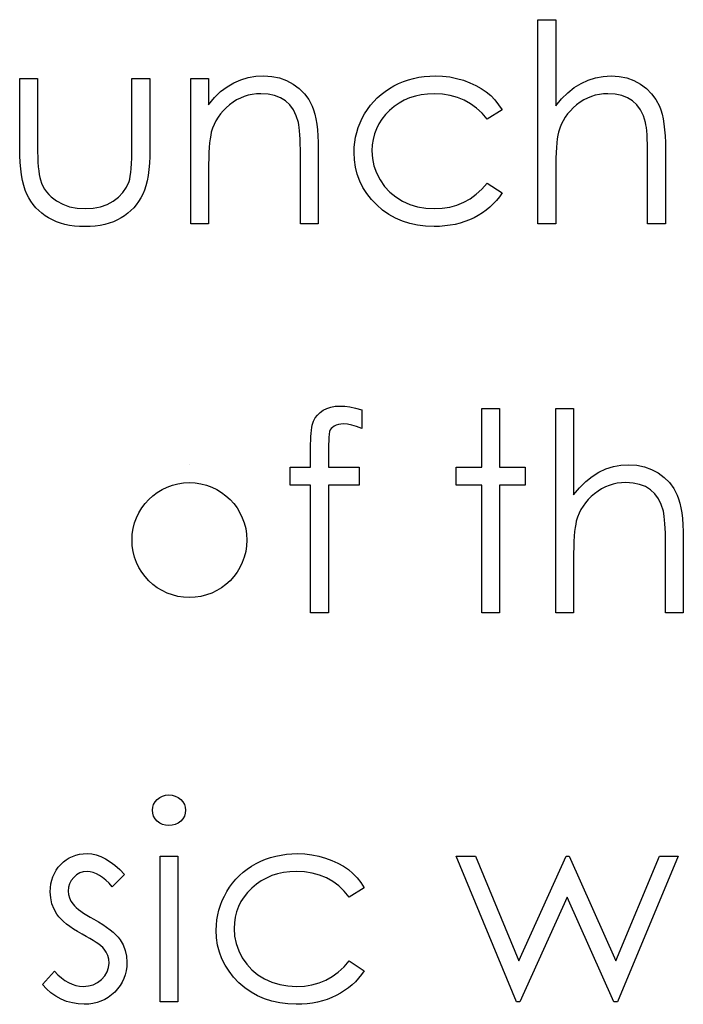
# Model space of a CAD drawing. Header units: inches. Extents: x 1687 to 2505, y -239 to -56.
# Tile 199 of 256: x 1857.388 to 1857.847, y -88.7 to -88.019. Entities that reach past the tile are written whole.
import ezdxf

# ---------------------------------------------------------------- set-up
doc = ezdxf.new("R2010")
doc.units = ezdxf.units.IN
doc.header["$LTSCALE"] = 0.5
doc.header["$MEASUREMENT"] = 0

msp = doc.modelspace()

# ---------------------------------------------------------------- linework, layer by layer
at = {"color": 7, "linetype": 'Continuous'}
for p, q in [((1857.74652, -88.0189), (1857.75889, -88.0189)), ((1857.74652, -88.16023), (1857.74652, -88.0189)), ((1857.75889, -88.0189), (1857.75889, -88.07855)), ((1857.54099, -88.06045), (1857.54609, -88.05896)), ((1857.54609, -88.05896), (1857.55142, -88.05807)), ((1857.55142, -88.05807), (1857.55694, -88.05777)), ((1857.55694, -88.05777), (1857.56252, -88.05813)), ((1857.56252, -88.05813), (1857.56776, -88.05918)), ((1857.56776, -88.05918), (1857.57267, -88.06097)), ((1857.66054, -88.05951), (1857.66418, -88.05873)), ((1857.66418, -88.05873), (1857.66791, -88.05821)), ((1857.66791, -88.05821), (1857.67174, -88.05788)), ((1857.67174, -88.05788), (1857.67569, -88.05777)), ((1857.67569, -88.05777), (1857.68063, -88.05796)), ((1857.68063, -88.05796), (1857.68552, -88.05854)), ((1857.68552, -88.05854), (1857.69029, -88.05948)), ((1857.78133, -88.06069), (1857.78643, -88.05907)), ((1857.78643, -88.05907), (1857.79171, -88.0581)), ((1857.79171, -88.0581), (1857.7972, -88.05777)), ((1857.7972, -88.05777), (1857.80278, -88.05813)), ((1857.80278, -88.05813), (1857.80802, -88.05918)), ((1857.80802, -88.05918), (1857.81293, -88.06097)), ((1857.3879, -88.05954), (1857.40027, -88.05954)), ((1857.3879, -88.10765), (1857.3879, -88.05954)), ((1857.40027, -88.05954), (1857.40027, -88.10624)), ((1857.46563, -88.10624), (1857.46563, -88.05954)), ((1857.46563, -88.05954), (1857.478, -88.05954)), ((1857.478, -88.05954), (1857.478, -88.10856)), ((1857.50626, -88.05954), (1857.51863, -88.05954)), ((1857.50626, -88.16023), (1857.50626, -88.05954)), ((1857.51863, -88.05954), (1857.51863, -88.0777)), ((1857.52694, -88.06867), (1857.53141, -88.06525)), ((1857.53141, -88.06525), (1857.5361, -88.06252)), ((1857.5361, -88.06252), (1857.54099, -88.06045)), ((1857.57267, -88.06097), (1857.57726, -88.06345)), ((1857.57726, -88.06345), (1857.5814, -88.06655)), ((1857.64378, -88.06652), (1857.6469, -88.0647)), ((1857.6469, -88.0647), (1857.65016, -88.06307)), ((1857.65016, -88.06307), (1857.65352, -88.06166)), ((1857.65352, -88.06166), (1857.65698, -88.06047)), ((1857.65698, -88.06047), (1857.66054, -88.05951)), ((1857.69029, -88.05948), (1857.69498, -88.06083)), ((1857.69498, -88.06083), (1857.69946, -88.06249)), ((1857.69946, -88.06249), (1857.7036, -88.06437)), ((1857.7036, -88.06437), (1857.70735, -88.06649)), ((1857.76728, -88.06944), (1857.77175, -88.06586)), ((1857.77175, -88.06586), (1857.77644, -88.06296)), ((1857.77644, -88.06296), (1857.78133, -88.06069)), ((1857.81293, -88.06097), (1857.81752, -88.06345)), ((1857.81752, -88.06345), (1857.82166, -88.06655)), ((1857.51863, -88.0777), (1857.52269, -88.07284)), ((1857.52269, -88.07284), (1857.52694, -88.06867)), ((1857.54333, -88.07204), (1857.54066, -88.07314)), ((1857.54607, -88.07121), (1857.54333, -88.07204)), ((1857.54891, -88.0706), (1857.54607, -88.07121)), ((1857.55181, -88.07025), (1857.54891, -88.0706)), ((1857.55479, -88.07013), (1857.55181, -88.07025)), ((1857.55981, -88.07044), (1857.55479, -88.07013)), ((1857.56434, -88.07138), (1857.55981, -88.07044)), ((1857.56837, -88.07292), (1857.56434, -88.07138)), ((1857.5719, -88.0751), (1857.56837, -88.07292)), ((1857.5814, -88.06655), (1857.58499, -88.07013)), ((1857.58499, -88.07013), (1857.58797, -88.07422)), ((1857.63296, -88.07546), (1857.63542, -88.07298)), ((1857.63542, -88.07298), (1857.63801, -88.07066)), ((1857.63801, -88.07066), (1857.6408, -88.06851)), ((1857.6408, -88.06851), (1857.64378, -88.06652)), ((1857.6578, -88.07301), (1857.65405, -88.07463)), ((1857.66175, -88.07176), (1857.6578, -88.07301)), ((1857.66589, -88.07085), (1857.66175, -88.07176)), ((1857.67025, -88.07033), (1857.66589, -88.07085)), ((1857.67478, -88.07013), (1857.67025, -88.07033)), ((1857.68044, -88.07041), (1857.67478, -88.07013)), ((1857.68577, -88.07124), (1857.68044, -88.07041)), ((1857.69082, -88.07262), (1857.68577, -88.07124)), ((1857.69556, -88.07455), (1857.69082, -88.07262)), ((1857.70735, -88.06649), (1857.71077, -88.06884)), ((1857.71077, -88.06884), (1857.71389, -88.07146)), ((1857.71389, -88.07146), (1857.71676, -88.07441)), ((1857.76297, -88.07367), (1857.76728, -88.06944)), ((1857.78356, -88.07204), (1857.78089, -88.07314)), ((1857.7863, -88.07121), (1857.78356, -88.07204)), ((1857.78914, -88.0706), (1857.7863, -88.07121)), ((1857.79204, -88.07025), (1857.78914, -88.0706)), ((1857.79502, -88.07013), (1857.79204, -88.07025)), ((1857.80004, -88.07044), (1857.79502, -88.07013)), ((1857.80457, -88.07138), (1857.80004, -88.07044)), ((1857.80857, -88.07292), (1857.80457, -88.07138)), ((1857.81208, -88.0751), (1857.80857, -88.07292)), ((1857.82166, -88.06655), (1857.82524, -88.07011)), ((1857.82524, -88.07011), (1857.82823, -88.07419)), ((1857.53083, -88.0798), (1857.52876, -88.08187)), ((1857.53312, -88.07781), (1857.53083, -88.0798)), ((1857.53555, -88.07601), (1857.53312, -88.07781)), ((1857.53806, -88.07444), (1857.53555, -88.07601)), ((1857.54066, -88.07314), (1857.53806, -88.07444)), ((1857.57491, -88.07789), (1857.5719, -88.0751)), ((1857.5774, -88.08129), (1857.57491, -88.07789)), ((1857.58797, -88.07422), (1857.59037, -88.0788)), ((1857.59037, -88.0788), (1857.59136, -88.08137)), ((1857.6286, -88.08096), (1857.6307, -88.07814)), ((1857.6307, -88.07814), (1857.63296, -88.07546)), ((1857.64712, -88.07894), (1857.64395, -88.08165)), ((1857.65049, -88.07662), (1857.64712, -88.07894)), ((1857.65405, -88.07463), (1857.65049, -88.07662)), ((1857.69998, -88.07704), (1857.69556, -88.07455)), ((1857.70409, -88.08007), (1857.69998, -88.07704)), ((1857.71676, -88.07441), (1857.71941, -88.07773)), ((1857.71941, -88.07773), (1857.72179, -88.08137)), ((1857.75889, -88.07855), (1857.76297, -88.07367)), ((1857.77109, -88.0798), (1857.76902, -88.08187)), ((1857.77338, -88.07781), (1857.77109, -88.0798)), ((1857.77581, -88.07601), (1857.77338, -88.07781)), ((1857.77832, -88.07444), (1857.77581, -88.07601)), ((1857.78089, -88.07314), (1857.77832, -88.07444)), ((1857.81509, -88.07789), (1857.81208, -88.0751)), ((1857.81757, -88.08129), (1857.81509, -88.07789)), ((1857.82823, -88.07419), (1857.83063, -88.07875)), ((1857.83063, -88.07875), (1857.83162, -88.08131)), ((1857.5252, -88.08639), (1857.52373, -88.08882)), ((1857.52688, -88.08407), (1857.5252, -88.08639)), ((1857.52876, -88.08187), (1857.52688, -88.08407)), ((1857.57935, -88.08532), (1857.5774, -88.08129)), ((1857.58076, -88.08995), (1857.57935, -88.08532)), ((1857.59136, -88.08137), (1857.59222, -88.0843)), ((1857.59222, -88.0843), (1857.59294, -88.08752)), ((1857.62496, -88.08708), (1857.62667, -88.08396)), ((1857.62667, -88.08396), (1857.6286, -88.08096)), ((1857.64108, -88.0846), (1857.63859, -88.08772)), ((1857.64395, -88.08165), (1857.64108, -88.0846)), ((1857.70793, -88.08366), (1857.70409, -88.08007)), ((1857.71144, -88.0878), (1857.70793, -88.08366)), ((1857.72179, -88.08137), (1857.71144, -88.0878)), ((1857.76546, -88.08639), (1857.76399, -88.08882)), ((1857.76714, -88.08407), (1857.76546, -88.08639)), ((1857.76902, -88.08187), (1857.76714, -88.08407)), ((1857.81956, -88.08532), (1857.81757, -88.08129)), ((1857.82105, -88.08995), (1857.81956, -88.08532)), ((1857.83162, -88.08131), (1857.83248, -88.08424)), ((1857.83248, -88.08424), (1857.83319, -88.08747)), ((1857.52246, -88.09136), (1857.52139, -88.09404)), ((1857.52373, -88.08882), (1857.52246, -88.09136)), ((1857.58109, -88.09155), (1857.58076, -88.08995)), ((1857.5814, -88.09354), (1857.58109, -88.09155)), ((1857.59294, -88.08752), (1857.59354, -88.09111)), ((1857.59354, -88.09111), (1857.59398, -88.09503)), ((1857.6222, -88.09351), (1857.62346, -88.09026)), ((1857.62346, -88.09026), (1857.62496, -88.08708)), ((1857.63647, -88.09098), (1857.63475, -88.0944)), ((1857.63859, -88.08772), (1857.63647, -88.09098)), ((1857.76272, -88.09136), (1857.76165, -88.09404)), ((1857.76399, -88.08882), (1857.76272, -88.09136)), ((1857.82138, -88.09155), (1857.82105, -88.08995)), ((1857.82168, -88.09354), (1857.82138, -88.09155)), ((1857.83319, -88.08747), (1857.8338, -88.09106)), ((1857.8338, -88.09106), (1857.83424, -88.09501)), ((1857.52009, -88.09884), (1857.5197, -88.10127)), ((1857.52053, -88.0968), (1857.52009, -88.09884)), ((1857.52139, -88.09404), (1857.52053, -88.0968)), ((1857.58165, -88.09586), (1857.5814, -88.09354)), ((1857.58187, -88.09854), (1857.58165, -88.09586)), ((1857.58203, -88.1016), (1857.58187, -88.09854)), ((1857.59398, -88.09503), (1857.59432, -88.09928)), ((1857.59432, -88.09928), (1857.59454, -88.10389)), ((1857.61979, -88.10365), (1857.62035, -88.10019)), ((1857.62035, -88.10019), (1857.62117, -88.09683)), ((1857.62117, -88.09683), (1857.6222, -88.09351)), ((1857.6334, -88.09796), (1857.63246, -88.10169)), ((1857.63475, -88.0944), (1857.6334, -88.09796)), ((1857.76035, -88.09881), (1857.75996, -88.10122)), ((1857.76079, -88.0968), (1857.76035, -88.09881)), ((1857.76165, -88.09404), (1857.76079, -88.0968)), ((1857.82193, -88.09586), (1857.82168, -88.09354)), ((1857.82213, -88.09854), (1857.82193, -88.09586)), ((1857.82229, -88.1016), (1857.82213, -88.09854)), ((1857.83424, -88.09501), (1857.83457, -88.09926)), ((1857.83457, -88.09926), (1857.8348, -88.10387)), ((1857.40027, -88.10624), (1857.40029, -88.11035)), ((1857.4656, -88.11071), (1857.46563, -88.10624)), ((1857.51937, -88.10406), (1857.5191, -88.10726)), ((1857.5197, -88.10127), (1857.51937, -88.10406)), ((1857.58214, -88.105), (1857.58203, -88.1016)), ((1857.5822, -88.10875), (1857.58214, -88.105)), ((1857.59454, -88.10389), (1857.59459, -88.10881)), ((1857.61943, -88.10715), (1857.61979, -88.10365)), ((1857.63188, -88.10558), (1857.63169, -88.10961)), ((1857.63246, -88.10169), (1857.63188, -88.10558)), ((1857.75963, -88.104), (1857.75936, -88.10721)), ((1857.75996, -88.10122), (1857.75963, -88.104)), ((1857.8224, -88.105), (1857.82229, -88.1016)), ((1857.82246, -88.10875), (1857.8224, -88.105)), ((1857.8348, -88.10387), (1857.83485, -88.10881)), ((1857.38798, -88.11281), (1857.3879, -88.10765)), ((1857.3882, -88.11764), (1857.38798, -88.11281)), ((1857.40029, -88.11035), (1857.40038, -88.11411)), ((1857.46549, -88.1148), (1857.4656, -88.11071)), ((1857.47791, -88.11355), (1857.47769, -88.11825)), ((1857.478, -88.10856), (1857.47791, -88.11355)), ((1857.5189, -88.11082), (1857.51874, -88.11477)), ((1857.5191, -88.10726), (1857.5189, -88.11082)), ((1857.58223, -88.11286), (1857.5822, -88.10875)), ((1857.58223, -88.16023), (1857.58223, -88.11286)), ((1857.59459, -88.10881), (1857.59459, -88.16023)), ((1857.61932, -88.11071), (1857.61943, -88.10715)), ((1857.61957, -88.11596), (1857.61932, -88.11071)), ((1857.63169, -88.10961), (1857.63205, -88.11488)), ((1857.75916, -88.11077), (1857.759, -88.11474)), ((1857.75936, -88.10721), (1857.75916, -88.11077)), ((1857.82248, -88.11286), (1857.82246, -88.10875)), ((1857.82248, -88.16023), (1857.82248, -88.11286)), ((1857.83485, -88.10881), (1857.83485, -88.16023)), ((1857.38859, -88.12211), (1857.3882, -88.11764)), ((1857.40038, -88.11411), (1857.40054, -88.11756)), ((1857.40054, -88.11756), (1857.40076, -88.12068)), ((1857.40076, -88.12068), (1857.40104, -88.12344)), ((1857.46513, -88.12175), (1857.46535, -88.11847)), ((1857.46535, -88.11847), (1857.46549, -88.1148)), ((1857.47769, -88.11825), (1857.47731, -88.12264)), ((1857.51866, -88.1191), (1857.51863, -88.12382)), ((1857.51874, -88.11477), (1857.51866, -88.1191)), ((1857.62032, -88.12101), (1857.61957, -88.11596)), ((1857.63205, -88.11488), (1857.6331, -88.11999)), ((1857.6331, -88.11999), (1857.63486, -88.12495)), ((1857.75891, -88.11908), (1857.75889, -88.12382)), ((1857.759, -88.11474), (1857.75891, -88.11908)), ((1857.38914, -88.12628), (1857.38859, -88.12211)), ((1857.38983, -88.13009), (1857.38914, -88.12628)), ((1857.40104, -88.12344), (1857.40137, -88.12589)), ((1857.40137, -88.12589), (1857.40176, -88.12799)), ((1857.46406, -88.12912), (1857.46447, -88.12708)), ((1857.46447, -88.12708), (1857.46483, -88.12462)), ((1857.46483, -88.12462), (1857.46513, -88.12175)), ((1857.47675, -88.12667), (1857.47606, -88.13042)), ((1857.47731, -88.12264), (1857.47675, -88.12667)), ((1857.51863, -88.12382), (1857.51863, -88.16023)), ((1857.62153, -88.12584), (1857.62032, -88.12101)), ((1857.62327, -88.1305), (1857.62153, -88.12584)), ((1857.63486, -88.12495), (1857.63732, -88.12976)), ((1857.75889, -88.12382), (1857.75889, -88.16023)), ((1857.39069, -88.13359), (1857.38983, -88.13009)), ((1857.39171, -88.13674), (1857.39069, -88.13359)), ((1857.40176, -88.12799), (1857.40223, -88.12979)), ((1857.40223, -88.12979), (1857.40305, -88.13202)), ((1857.40305, -88.13202), (1857.40402, -88.13415)), ((1857.40402, -88.13415), (1857.40518, -88.13613)), ((1857.46177, -88.13481), (1857.46359, -88.13078)), ((1857.46359, -88.13078), (1857.46406, -88.12912)), ((1857.47521, -88.13382), (1857.47419, -88.13691)), ((1857.47606, -88.13042), (1857.47521, -88.13382)), ((1857.62548, -88.13495), (1857.62327, -88.1305)), ((1857.63732, -88.12976), (1857.64041, -88.1342)), ((1857.64041, -88.1342), (1857.64403, -88.13815)), ((1857.70777, -88.13611), (1857.71144, -88.13197)), ((1857.71144, -88.13197), (1857.72179, -88.13876)), ((1857.39287, -88.13956), (1857.39171, -88.13674)), ((1857.39419, -88.14212), (1857.39287, -88.13956)), ((1857.40518, -88.13613), (1857.40648, -88.13801)), ((1857.40648, -88.13801), (1857.40797, -88.13978)), ((1857.40797, -88.13978), (1857.40962, -88.14141)), ((1857.45624, -88.14165), (1857.45931, -88.13843)), ((1857.45931, -88.13843), (1857.46177, -88.13481)), ((1857.47303, -88.13969), (1857.4717, -88.14223)), ((1857.47419, -88.13691), (1857.47303, -88.13969)), ((1857.62818, -88.13917), (1857.62548, -88.13495)), ((1857.63136, -88.14323), (1857.62818, -88.13917)), ((1857.64403, -88.13815), (1857.64814, -88.14154)), ((1857.69965, -88.14273), (1857.70382, -88.13969)), ((1857.70382, -88.13969), (1857.70777, -88.13611)), ((1857.72179, -88.13876), (1857.71991, -88.14143)), ((1857.39568, -88.14455), (1857.39419, -88.14212)), ((1857.39731, -88.14684), (1857.39568, -88.14455)), ((1857.39911, -88.149), (1857.39731, -88.14684)), ((1857.40962, -88.14141), (1857.41142, -88.14292)), ((1857.41142, -88.14292), (1857.4134, -88.1443)), ((1857.4134, -88.1443), (1857.41774, -88.14662)), ((1857.41774, -88.14662), (1857.42249, -88.14831)), ((1857.44374, -88.14833), (1857.44838, -88.14671)), ((1857.44838, -88.14671), (1857.45257, -88.14444)), ((1857.45257, -88.14444), (1857.45624, -88.14165)), ((1857.46858, -88.1469), (1857.46682, -88.14902)), ((1857.47024, -88.14464), (1857.46858, -88.1469)), ((1857.4717, -88.14223), (1857.47024, -88.14464)), ((1857.63506, -88.14706), (1857.63136, -88.14323)), ((1857.63912, -88.15057), (1857.63506, -88.14706)), ((1857.64814, -88.14154), (1857.65281, -88.14442)), ((1857.65281, -88.14442), (1857.65789, -88.14671)), ((1857.65789, -88.14671), (1857.66324, -88.14833)), ((1857.68554, -88.14853), (1857.69049, -88.14715)), ((1857.69049, -88.14715), (1857.69521, -88.14522)), ((1857.69521, -88.14522), (1857.69965, -88.14273)), ((1857.71566, -88.14635), (1857.71331, -88.14856)), ((1857.71787, -88.14397), (1857.71566, -88.14635)), ((1857.71991, -88.14143), (1857.71787, -88.14397)), ((1857.40107, -88.15098), (1857.39911, -88.149)), ((1857.40319, -88.15283), (1857.40107, -88.15098)), ((1857.40548, -88.15455), (1857.40319, -88.15283)), ((1857.40791, -88.15609), (1857.40548, -88.15455)), ((1857.42249, -88.14831), (1857.42762, -88.1493)), ((1857.42762, -88.1493), (1857.43314, -88.14963)), ((1857.43314, -88.14963), (1857.43866, -88.1493)), ((1857.43866, -88.1493), (1857.44374, -88.14833)), ((1857.4605, -88.15455), (1857.45807, -88.15609)), ((1857.46276, -88.15283), (1857.4605, -88.15455)), ((1857.46486, -88.15101), (1857.46276, -88.15283)), ((1857.46682, -88.14902), (1857.46486, -88.15101)), ((1857.64342, -88.15361), (1857.63912, -88.15057)), ((1857.648, -88.15617), (1857.64342, -88.15361)), ((1857.66324, -88.14833), (1857.6689, -88.1493)), ((1857.6689, -88.1493), (1857.67486, -88.14963)), ((1857.67486, -88.14963), (1857.68033, -88.14936)), ((1857.68033, -88.14936), (1857.68554, -88.14853)), ((1857.70534, -88.1543), (1857.70238, -88.1559)), ((1857.70815, -88.15253), (1857.70534, -88.1543)), ((1857.71083, -88.15063), (1857.70815, -88.15253)), ((1857.71331, -88.14856), (1857.71083, -88.15063)), ((1857.41051, -88.15747), (1857.40791, -88.15609)), ((1857.41327, -88.15869), (1857.41051, -88.15747)), ((1857.41616, -88.15968), (1857.41327, -88.15869)), ((1857.41923, -88.16051), (1857.41616, -88.15968)), ((1857.42246, -88.16117), (1857.41923, -88.16051)), ((1857.42583, -88.16164), (1857.42246, -88.16117)), ((1857.4436, -88.16117), (1857.44023, -88.16164)), ((1857.44683, -88.16051), (1857.4436, -88.16117)), ((1857.44987, -88.15968), (1857.44683, -88.16051)), ((1857.45277, -88.15869), (1857.44987, -88.15968)), ((1857.4555, -88.15747), (1857.45277, -88.15869)), ((1857.45807, -88.15609), (1857.4555, -88.15747)), ((1857.51863, -88.16023), (1857.50626, -88.16023)), ((1857.59459, -88.16023), (1857.58223, -88.16023)), ((1857.65283, -88.15827), (1857.648, -88.15617)), ((1857.65791, -88.1599), (1857.65283, -88.15827)), ((1857.66324, -88.16106), (1857.65791, -88.1599)), ((1857.66882, -88.16178), (1857.66324, -88.16106)), ((1857.68588, -88.16114), (1857.68223, -88.16161)), ((1857.68938, -88.16048), (1857.68588, -88.16114)), ((1857.6928, -88.15962), (1857.68938, -88.16048)), ((1857.69609, -88.15858), (1857.6928, -88.15962)), ((1857.69929, -88.15733), (1857.69609, -88.15858)), ((1857.70238, -88.1559), (1857.69929, -88.15733)), ((1857.75889, -88.16023), (1857.74652, -88.16023)), ((1857.83485, -88.16023), (1857.82248, -88.16023)), ((1857.42936, -88.16192), (1857.42583, -88.16164)), ((1857.43303, -88.162), (1857.42936, -88.16192)), ((1857.43673, -88.16192), (1857.43303, -88.162)), ((1857.44023, -88.16164), (1857.43673, -88.16192)), ((1857.67467, -88.162), (1857.66882, -88.16178)), ((1857.67851, -88.16192), (1857.67467, -88.162)), ((1857.68223, -88.16161), (1857.67851, -88.16192)), ((1857.59396, -88.2924), (1857.59581, -88.29061)), ((1857.59581, -88.29061), (1857.59801, -88.28906)), ((1857.59801, -88.28906), (1857.60053, -88.28779)), ((1857.60053, -88.28779), (1857.60329, -88.28688)), ((1857.60329, -88.28688), (1857.6063, -88.28636)), ((1857.6063, -88.28636), (1857.60955, -88.28617)), ((1857.60955, -88.28617), (1857.61287, -88.28633)), ((1857.61287, -88.28633), (1857.61648, -88.2868)), ((1857.61648, -88.2868), (1857.6204, -88.28763)), ((1857.6204, -88.28763), (1857.62462, -88.28876)), ((1857.62462, -88.28876), (1857.62462, -88.30162)), ((1857.70765, -88.28793), (1857.72002, -88.28793)), ((1857.70765, -88.32856), (1857.70765, -88.28793)), ((1857.72002, -88.28793), (1857.72002, -88.32856)), ((1857.75889, -88.28793), (1857.77125, -88.28793)), ((1857.75889, -88.42926), (1857.75889, -88.28793)), ((1857.77125, -88.28793), (1857.77125, -88.34758)), ((1857.59081, -88.29795), (1857.59128, -88.29668)), ((1857.59128, -88.29668), (1857.59244, -88.29442)), ((1857.59244, -88.29442), (1857.59396, -88.2924)), ((1857.58957, -88.30507), (1857.58979, -88.30298)), ((1857.58979, -88.30298), (1857.59006, -88.30113)), ((1857.59006, -88.30113), (1857.59042, -88.29944)), ((1857.59042, -88.29944), (1857.59081, -88.29795)), ((1857.60224, -88.30433), (1857.60213, -88.30516)), ((1857.6024, -88.30372), (1857.60224, -88.30433)), ((1857.60285, -88.30273), (1857.6024, -88.30372)), ((1857.60354, -88.30179), (1857.60285, -88.30273)), ((1857.60447, -88.30093), (1857.60354, -88.30179)), ((1857.60563, -88.30011), (1857.60447, -88.30093)), ((1857.60701, -88.29942), (1857.60563, -88.30011)), ((1857.60853, -88.29892), (1857.60701, -88.29942)), ((1857.61024, -88.29864), (1857.60853, -88.29892)), ((1857.61209, -88.29853), (1857.61024, -88.29864)), ((1857.61483, -88.29872), (1857.61209, -88.29853)), ((1857.61783, -88.2993), (1857.61483, -88.29872)), ((1857.62109, -88.30027), (1857.61783, -88.2993)), ((1857.62462, -88.30162), (1857.62109, -88.30027)), ((1857.58929, -88.31247), (1857.58932, -88.30979)), ((1857.58932, -88.30979), (1857.58943, -88.30734)), ((1857.58943, -88.30734), (1857.58957, -88.30507)), ((1857.6018, -88.31059), (1857.60174, -88.3125)), ((1857.60182, -88.30894), (1857.6018, -88.31059)), ((1857.60191, -88.30745), (1857.60182, -88.30894)), ((1857.60199, -88.30621), (1857.60191, -88.30745)), ((1857.60213, -88.30516), (1857.60199, -88.30621)), ((1857.58929, -88.32856), (1857.58929, -88.31247)), ((1857.60174, -88.3125), (1857.60174, -88.32856)), ((1857.50543, -88.3268), (1857.50543, -88.3268)), ((1857.57516, -88.34093), (1857.57516, -88.32856)), ((1857.57516, -88.32856), (1857.58929, -88.32856)), ((1857.60174, -88.32856), (1857.62286, -88.32856)), ((1857.62286, -88.32856), (1857.62286, -88.34093)), ((1857.68999, -88.34093), (1857.68999, -88.32856)), ((1857.68999, -88.32856), (1857.70765, -88.32856)), ((1857.72002, -88.32856), (1857.73769, -88.32856)), ((1857.73769, -88.32856), (1857.73769, -88.34093)), ((1857.78881, -88.33199), (1857.79369, -88.32972)), ((1857.79369, -88.32972), (1857.7988, -88.32809)), ((1857.7988, -88.32809), (1857.80407, -88.32713)), ((1857.80407, -88.32713), (1857.80957, -88.3268)), ((1857.80957, -88.3268), (1857.81514, -88.32716)), ((1857.81514, -88.32716), (1857.82039, -88.32821)), ((1857.82039, -88.32821), (1857.8253, -88.33)), ((1857.8253, -88.33), (1857.82988, -88.33248)), ((1857.77534, -88.3427), (1857.77964, -88.33847)), ((1857.77964, -88.33847), (1857.78412, -88.33489)), ((1857.78412, -88.33489), (1857.78881, -88.33199)), ((1857.82988, -88.33248), (1857.83402, -88.33558)), ((1857.83402, -88.33558), (1857.83761, -88.33914)), ((1857.58929, -88.34093), (1857.57516, -88.34093)), ((1857.58929, -88.42926), (1857.58929, -88.34093)), ((1857.60171, -88.34093), (1857.60166, -88.42926)), ((1857.62286, -88.34093), (1857.60171, -88.34093)), ((1857.70765, -88.34093), (1857.68999, -88.34093)), ((1857.70765, -88.42926), (1857.70765, -88.34093)), ((1857.73769, -88.34093), (1857.72002, -88.34093)), ((1857.72002, -88.34093), (1857.72002, -88.42926)), ((1857.77125, -88.34758), (1857.77534, -88.3427)), ((1857.78817, -88.34504), (1857.78574, -88.34684)), ((1857.79069, -88.34347), (1857.78817, -88.34504)), ((1857.79325, -88.34217), (1857.79069, -88.34347)), ((1857.79593, -88.34107), (1857.79325, -88.34217)), ((1857.79866, -88.34024), (1857.79593, -88.34107)), ((1857.80151, -88.33963), (1857.79866, -88.34024)), ((1857.8044, -88.33927), (1857.80151, -88.33963)), ((1857.80739, -88.33916), (1857.8044, -88.33927)), ((1857.81241, -88.33947), (1857.80739, -88.33916)), ((1857.81694, -88.34041), (1857.81241, -88.33947)), ((1857.82094, -88.34195), (1857.81694, -88.34041)), ((1857.82444, -88.34413), (1857.82094, -88.34195)), ((1857.82745, -88.34692), (1857.82444, -88.34413)), ((1857.83761, -88.33914), (1857.84059, -88.34322)), ((1857.84059, -88.34322), (1857.84299, -88.34778)), ((1857.78138, -88.3509), (1857.77951, -88.3531)), ((1857.78345, -88.34882), (1857.78138, -88.3509)), ((1857.78574, -88.34684), (1857.78345, -88.34882)), ((1857.82994, -88.35032), (1857.82745, -88.34692)), ((1857.83192, -88.35435), (1857.82994, -88.35032)), ((1857.84299, -88.34778), (1857.84399, -88.35034)), ((1857.84399, -88.35034), (1857.84484, -88.35327)), ((1857.77636, -88.35785), (1857.77509, -88.36039)), ((1857.77782, -88.35542), (1857.77636, -88.35785)), ((1857.77951, -88.3531), (1857.77782, -88.35542)), ((1857.83341, -88.35898), (1857.83192, -88.35435)), ((1857.83375, -88.36058), (1857.83341, -88.35898)), ((1857.84484, -88.35327), (1857.84556, -88.3565)), ((1857.84556, -88.3565), (1857.84617, -88.36009)), ((1857.77316, -88.36583), (1857.77272, -88.36784)), ((1857.77401, -88.36307), (1857.77316, -88.36583)), ((1857.77509, -88.36039), (1857.77401, -88.36307)), ((1857.83405, -88.36257), (1857.83375, -88.36058)), ((1857.8343, -88.36489), (1857.83405, -88.36257)), ((1857.83449, -88.36757), (1857.8343, -88.36489)), ((1857.84617, -88.36009), (1857.84661, -88.36403)), ((1857.84661, -88.36403), (1857.84694, -88.36829)), ((1857.77233, -88.37024), (1857.772, -88.37303)), ((1857.77272, -88.36784), (1857.77233, -88.37024)), ((1857.83466, -88.37063), (1857.83449, -88.36757)), ((1857.83477, -88.37403), (1857.83466, -88.37063)), ((1857.84694, -88.36829), (1857.84716, -88.37289)), ((1857.77172, -88.37623), (1857.77153, -88.3798)), ((1857.772, -88.37303), (1857.77172, -88.37623)), ((1857.83482, -88.37778), (1857.83477, -88.37403)), ((1857.83485, -88.38189), (1857.83482, -88.37778)), ((1857.84716, -88.37289), (1857.84722, -88.37784)), ((1857.84722, -88.37784), (1857.84722, -88.42926)), ((1857.77136, -88.38377), (1857.77128, -88.3881)), ((1857.77153, -88.3798), (1857.77136, -88.38377)), ((1857.83485, -88.42926), (1857.83485, -88.38189)), ((1857.77128, -88.3881), (1857.77125, -88.39285)), ((1857.77125, -88.39285), (1857.77125, -88.42926)), ((1857.60166, -88.42926), (1857.58929, -88.42926)), ((1857.72002, -88.42926), (1857.70765, -88.42926)), ((1857.77125, -88.42926), (1857.75889, -88.42926)), ((1857.84722, -88.42926), (1857.83485, -88.42926)), ((1857.4849, -88.55696), (1857.48686, -88.55597)), ((1857.48686, -88.55597), (1857.48893, -88.55539)), ((1857.48893, -88.55539), (1857.49119, -88.55519)), ((1857.49119, -88.55519), (1857.49348, -88.55539)), ((1857.49348, -88.55539), (1857.49561, -88.55597)), ((1857.49561, -88.55597), (1857.49757, -88.55696)), ((1857.47998, -88.56372), (1857.48062, -88.56176)), ((1857.48062, -88.56176), (1857.48167, -88.55994)), ((1857.48167, -88.55994), (1857.48313, -88.55831)), ((1857.48313, -88.55831), (1857.4849, -88.55696)), ((1857.49757, -88.55696), (1857.49933, -88.55831)), ((1857.49933, -88.55831), (1857.50082, -88.55994)), ((1857.50082, -88.55994), (1857.50187, -88.56176)), ((1857.50187, -88.56176), (1857.50251, -88.56372)), ((1857.47976, -88.56585), (1857.47998, -88.56372)), ((1857.47998, -88.56792), (1857.47976, -88.56585)), ((1857.48062, -88.56985), (1857.47998, -88.56792)), ((1857.48167, -88.57165), (1857.48062, -88.56985)), ((1857.50187, -88.56985), (1857.50082, -88.57165)), ((1857.50251, -88.56792), (1857.50187, -88.56985)), ((1857.50251, -88.56372), (1857.50273, -88.56585)), ((1857.50273, -88.56585), (1857.50251, -88.56792)), ((1857.48313, -88.57327), (1857.48167, -88.57165)), ((1857.4849, -88.57463), (1857.48313, -88.57327)), ((1857.48686, -88.57562), (1857.4849, -88.57463)), ((1857.48893, -88.5762), (1857.48686, -88.57562)), ((1857.49119, -88.57639), (1857.48893, -88.5762)), ((1857.49348, -88.5762), (1857.49119, -88.57639)), ((1857.49561, -88.57562), (1857.49348, -88.5762)), ((1857.49757, -88.57463), (1857.49561, -88.57562)), ((1857.49933, -88.57327), (1857.49757, -88.57463)), ((1857.50082, -88.57165), (1857.49933, -88.57327)), ((1857.42447, -88.5977), (1857.42682, -88.59688)), ((1857.42682, -88.59688), (1857.42928, -88.5963)), ((1857.42928, -88.5963), (1857.43184, -88.59594)), ((1857.43184, -88.59594), (1857.43455, -88.59583)), ((1857.43455, -88.59583), (1857.43775, -88.59605)), ((1857.43775, -88.59605), (1857.44095, -88.59671)), ((1857.44095, -88.59671), (1857.44418, -88.59784)), ((1857.56514, -88.59757), (1857.56878, -88.59679)), ((1857.56878, -88.59679), (1857.57251, -88.59627)), ((1857.57251, -88.59627), (1857.57635, -88.59594)), ((1857.57635, -88.59594), (1857.58029, -88.59583)), ((1857.58029, -88.59583), (1857.58523, -88.59602)), ((1857.58523, -88.59602), (1857.59012, -88.5966)), ((1857.59012, -88.5966), (1857.5949, -88.59754)), ((1857.5949, -88.59754), (1857.59959, -88.59889)), ((1857.41462, -88.60529), (1857.4163, -88.60336)), ((1857.4163, -88.60336), (1857.41818, -88.6016)), ((1857.41818, -88.6016), (1857.42017, -88.60008)), ((1857.42017, -88.60008), (1857.42226, -88.59878)), ((1857.42226, -88.59878), (1857.42447, -88.5977)), ((1857.44418, -88.59784), (1857.44741, -88.59941)), ((1857.44741, -88.59941), (1857.45061, -88.60143)), ((1857.45061, -88.60143), (1857.45384, -88.60389)), ((1857.45384, -88.60389), (1857.4571, -88.60678)), ((1857.48506, -88.59759), (1857.49743, -88.59759)), ((1857.48506, -88.69829), (1857.48506, -88.59759)), ((1857.49743, -88.59759), (1857.49743, -88.69829)), ((1857.54838, -88.60458), (1857.5515, -88.60275)), ((1857.5515, -88.60275), (1857.55476, -88.60113)), ((1857.55476, -88.60113), (1857.55813, -88.59972)), ((1857.55813, -88.59972), (1857.56158, -88.59853)), ((1857.56158, -88.59853), (1857.56514, -88.59757)), ((1857.59959, -88.59889), (1857.60406, -88.60055)), ((1857.60406, -88.60055), (1857.6082, -88.60242)), ((1857.6082, -88.60242), (1857.61195, -88.60455)), ((1857.68999, -88.59759), (1857.70327, -88.59759)), ((1857.7317, -88.69829), (1857.68999, -88.59759)), ((1857.70327, -88.59759), (1857.73327, -88.67002)), ((1857.73327, -88.67002), (1857.76615, -88.59759)), ((1857.76615, -88.59759), (1857.76824, -88.59759)), ((1857.76824, -88.59759), (1857.8004, -88.67002)), ((1857.8004, -88.67002), (1857.83068, -88.59759)), ((1857.84368, -88.59759), (1857.80159, -88.69829)), ((1857.83068, -88.59759), (1857.84368, -88.59759)), ((1857.41089, -88.61184), (1857.41191, -88.60955)), ((1857.41191, -88.60955), (1857.41316, -88.60736)), ((1857.41316, -88.60736), (1857.41462, -88.60529)), ((1857.42732, -88.61048), (1857.4253, -88.61228)), ((1857.42955, -88.60921), (1857.42732, -88.61048)), ((1857.43195, -88.60844), (1857.42955, -88.60921)), ((1857.43455, -88.60819), (1857.43195, -88.60844)), ((1857.43667, -88.60836), (1857.43455, -88.60819)), ((1857.43883, -88.60886), (1857.43667, -88.60836)), ((1857.44098, -88.60968), (1857.43883, -88.60886)), ((1857.44316, -88.61084), (1857.44098, -88.60968)), ((1857.44531, -88.61233), (1857.44316, -88.61084)), ((1857.46033, -88.61015), (1857.45194, -88.61879)), ((1857.4571, -88.60678), (1857.46033, -88.61015)), ((1857.53756, -88.61352), (1857.54002, -88.61104)), ((1857.54002, -88.61104), (1857.54261, -88.60872)), ((1857.54261, -88.60872), (1857.5454, -88.60656)), ((1857.5454, -88.60656), (1857.54838, -88.60458)), ((1857.56241, -88.61106), (1857.55865, -88.61269)), ((1857.56635, -88.60982), (1857.56241, -88.61106)), ((1857.57049, -88.60891), (1857.56635, -88.60982)), ((1857.57486, -88.60839), (1857.57049, -88.60891)), ((1857.57938, -88.60819), (1857.57486, -88.60839)), ((1857.58504, -88.60847), (1857.57938, -88.60819)), ((1857.59037, -88.6093), (1857.58504, -88.60847)), ((1857.59542, -88.61068), (1857.59037, -88.6093)), ((1857.60017, -88.61261), (1857.59542, -88.61068)), ((1857.61195, -88.60455), (1857.61538, -88.6069)), ((1857.61538, -88.6069), (1857.6185, -88.60952)), ((1857.6185, -88.60952), (1857.62137, -88.61247)), ((1857.40921, -88.61945), (1857.40954, -88.6168)), ((1857.40954, -88.6168), (1857.41012, -88.61427)), ((1857.41012, -88.61427), (1857.41089, -88.61184)), ((1857.42243, -88.61667), (1857.42171, -88.61912)), ((1857.42362, -88.6144), (1857.42243, -88.61667)), ((1857.4253, -88.61228), (1857.42362, -88.6144)), ((1857.44752, -88.61415), (1857.44531, -88.61233)), ((1857.44973, -88.61631), (1857.44752, -88.61415)), ((1857.45194, -88.61879), (1857.44973, -88.61631)), ((1857.5332, -88.61901), (1857.5353, -88.6162)), ((1857.5353, -88.6162), (1857.53756, -88.61352)), ((1857.55172, -88.617), (1857.54855, -88.6197)), ((1857.55509, -88.61468), (1857.55172, -88.617)), ((1857.55865, -88.61269), (1857.55509, -88.61468)), ((1857.60458, -88.61509), (1857.60017, -88.61261)), ((1857.6087, -88.61813), (1857.60458, -88.61509)), ((1857.62137, -88.61247), (1857.62402, -88.61578)), ((1857.62402, -88.61578), (1857.62639, -88.61943)), ((1857.4091, -88.62224), (1857.40921, -88.61945)), ((1857.40937, -88.62649), (1857.4091, -88.62224)), ((1857.42171, -88.61912), (1857.42146, -88.62175)), ((1857.42146, -88.62175), (1857.42169, -88.62412)), ((1857.42169, -88.62412), (1857.42232, -88.62641)), ((1857.52956, -88.62514), (1857.53127, -88.62202)), ((1857.53127, -88.62202), (1857.5332, -88.61901)), ((1857.54568, -88.62266), (1857.54319, -88.62578)), ((1857.54855, -88.6197), (1857.54568, -88.62266)), ((1857.61253, -88.62172), (1857.6087, -88.61813)), ((1857.61604, -88.62586), (1857.61253, -88.62172)), ((1857.62639, -88.61943), (1857.61604, -88.62586)), ((1857.41026, -88.63047), (1857.40937, -88.62649)), ((1857.41169, -88.63425), (1857.41026, -88.63047)), ((1857.42232, -88.62641), (1857.4234, -88.62867)), ((1857.4234, -88.62867), (1857.42489, -88.63088)), ((1857.42489, -88.63088), (1857.42585, -88.63201)), ((1857.52578, -88.63488), (1857.5268, -88.63157)), ((1857.5268, -88.63157), (1857.52807, -88.62832)), ((1857.52807, -88.62832), (1857.52956, -88.62514)), ((1857.54107, -88.62903), (1857.53936, -88.63246)), ((1857.54319, -88.62578), (1857.54107, -88.62903)), ((1857.76684, -88.62586), (1857.73399, -88.69829)), ((1857.79902, -88.69829), (1857.76684, -88.62586)), ((1857.41371, -88.63776), (1857.41169, -88.63425)), ((1857.41498, -88.63944), (1857.41371, -88.63776)), ((1857.42585, -88.63201), (1857.42707, -88.63317)), ((1857.42707, -88.63317), (1857.4285, -88.63442)), ((1857.4285, -88.63442), (1857.43019, -88.63569)), ((1857.43019, -88.63569), (1857.43212, -88.63701)), ((1857.43212, -88.63701), (1857.43427, -88.63836)), ((1857.43427, -88.63836), (1857.43665, -88.6398)), ((1857.5244, -88.6417), (1857.52495, -88.63825)), ((1857.52495, -88.63825), (1857.52578, -88.63488)), ((1857.53801, -88.63602), (1857.53707, -88.63974)), ((1857.53936, -88.63246), (1857.53801, -88.63602)), ((1857.41652, -88.64115), (1857.41498, -88.63944)), ((1857.41829, -88.64286), (1857.41652, -88.64115)), ((1857.42033, -88.64457), (1857.41829, -88.64286)), ((1857.42265, -88.64628), (1857.42033, -88.64457)), ((1857.43665, -88.6398), (1857.43927, -88.64126)), ((1857.43927, -88.64126), (1857.44247, -88.64308)), ((1857.44247, -88.64308), (1857.4454, -88.64488)), ((1857.4454, -88.64488), (1857.44807, -88.64667)), ((1857.52393, -88.64877), (1857.52404, -88.64521)), ((1857.52404, -88.64521), (1857.5244, -88.6417)), ((1857.53649, -88.64364), (1857.53629, -88.64767)), ((1857.53707, -88.63974), (1857.53649, -88.64364)), ((1857.42519, -88.64802), (1857.42265, -88.64628)), ((1857.42801, -88.64976), (1857.42519, -88.64802)), ((1857.43107, -88.6515), (1857.42801, -88.64976)), ((1857.43391, -88.65305), (1857.43107, -88.6515)), ((1857.44807, -88.64667), (1857.45048, -88.64844)), ((1857.45048, -88.64844), (1857.4526, -88.6502)), ((1857.4526, -88.6502), (1857.45448, -88.65194)), ((1857.45448, -88.65194), (1857.45608, -88.65368)), ((1857.52418, -88.65401), (1857.52393, -88.64877)), ((1857.53629, -88.64767), (1857.53665, -88.65294)), ((1857.43648, -88.65451), (1857.43391, -88.65305)), ((1857.4388, -88.65589), (1857.43648, -88.65451)), ((1857.44084, -88.65722), (1857.4388, -88.65589)), ((1857.44261, -88.65849), (1857.44084, -88.65722)), ((1857.44413, -88.6597), (1857.44261, -88.65849)), ((1857.45608, -88.65368), (1857.4574, -88.65539)), ((1857.4574, -88.65539), (1857.45945, -88.65895)), ((1857.52492, -88.65907), (1857.52418, -88.65401)), ((1857.53665, -88.65294), (1857.5377, -88.65804)), ((1857.5377, -88.65804), (1857.53947, -88.66301)), ((1857.44537, -88.66083), (1857.44413, -88.6597)), ((1857.44633, -88.66188), (1857.44537, -88.66083)), ((1857.44783, -88.66406), (1857.44633, -88.66188)), ((1857.44887, -88.66638), (1857.44783, -88.66406)), ((1857.45945, -88.65895), (1857.46094, -88.66274)), ((1857.46094, -88.66274), (1857.46179, -88.66674)), ((1857.52614, -88.6639), (1857.52492, -88.65907)), ((1857.52787, -88.66856), (1857.52614, -88.6639)), ((1857.53947, -88.66301), (1857.54192, -88.66782)), ((1857.44951, -88.66886), (1857.44887, -88.66638)), ((1857.4494, -88.67466), (1857.44973, -88.67149)), ((1857.44973, -88.67149), (1857.44951, -88.66886)), ((1857.46179, -88.66674), (1857.4621, -88.67096)), ((1857.4621, -88.67096), (1857.46196, -88.67394)), ((1857.53008, -88.673), (1857.52787, -88.66856)), ((1857.54192, -88.66782), (1857.54502, -88.67226)), ((1857.54502, -88.67226), (1857.54863, -88.67621)), ((1857.61237, -88.67416), (1857.61604, -88.67002)), ((1857.61604, -88.67002), (1857.62639, -88.67681)), ((1857.4038, -88.68642), (1857.412, -88.67709)), ((1857.412, -88.67709), (1857.41437, -88.67957)), ((1857.4468, -88.68035), (1857.44843, -88.67759)), ((1857.44843, -88.67759), (1857.4494, -88.67466)), ((1857.46157, -88.67681), (1857.46091, -88.67957)), ((1857.46196, -88.67394), (1857.46157, -88.67681)), ((1857.53279, -88.67723), (1857.53008, -88.673)), ((1857.53596, -88.68129), (1857.53279, -88.67723)), ((1857.54863, -88.67621), (1857.55275, -88.6796)), ((1857.60425, -88.68079), (1857.60842, -88.67775)), ((1857.60842, -88.67775), (1857.61237, -88.67416)), ((1857.62639, -88.67681), (1857.62451, -88.67949)), ((1857.41437, -88.67957), (1857.41677, -88.68173)), ((1857.41677, -88.68173), (1857.41923, -88.68355)), ((1857.41923, -88.68355), (1857.42169, -88.68504)), ((1857.42169, -88.68504), (1857.4242, -88.6862)), ((1857.4388, -88.68648), (1857.44181, -88.68498)), ((1857.44181, -88.68498), (1857.44454, -88.68286)), ((1857.44454, -88.68286), (1857.4468, -88.68035)), ((1857.45878, -88.68474), (1857.45735, -88.68714)), ((1857.46, -88.6822), (1857.45878, -88.68474)), ((1857.46091, -88.67957), (1857.46, -88.6822)), ((1857.53966, -88.68512), (1857.53596, -88.68129)), ((1857.54372, -88.68863), (1857.53966, -88.68512)), ((1857.55275, -88.6796), (1857.55741, -88.68247)), ((1857.55741, -88.68247), (1857.56249, -88.68476)), ((1857.56249, -88.68476), (1857.56784, -88.68639)), ((1857.59015, -88.68659), (1857.59509, -88.68521)), ((1857.59509, -88.68521), (1857.59981, -88.68327)), ((1857.59981, -88.68327), (1857.60425, -88.68079)), ((1857.62026, -88.68441), (1857.61792, -88.68661)), ((1857.62247, -88.68203), (1857.62026, -88.68441)), ((1857.62451, -88.67949), (1857.62247, -88.68203)), ((1857.40648, -88.68943), (1857.4038, -88.68642)), ((1857.40948, -88.69211), (1857.40648, -88.68943)), ((1857.41282, -88.69445), (1857.40948, -88.69211)), ((1857.4242, -88.6862), (1857.42676, -88.68703)), ((1857.42676, -88.68703), (1857.42933, -88.68752)), ((1857.42933, -88.68752), (1857.43195, -88.68769)), ((1857.43195, -88.68769), (1857.43551, -88.68739)), ((1857.43551, -88.68739), (1857.4388, -88.68648)), ((1857.45365, -88.69161), (1857.45147, -88.6936)), ((1857.45564, -88.68943), (1857.45365, -88.69161)), ((1857.45735, -88.68714), (1857.45564, -88.68943)), ((1857.54803, -88.69166), (1857.54372, -88.68863)), ((1857.55261, -88.69423), (1857.54803, -88.69166)), ((1857.56784, -88.68639), (1857.5735, -88.68736)), ((1857.5735, -88.68736), (1857.57947, -88.68769)), ((1857.57947, -88.68769), (1857.58493, -88.68741)), ((1857.58493, -88.68741), (1857.59015, -88.68659)), ((1857.60994, -88.69235), (1857.60699, -88.69396)), ((1857.61275, -88.69059), (1857.60994, -88.69235)), ((1857.61543, -88.68868), (1857.61275, -88.69059)), ((1857.61792, -88.68661), (1857.61543, -88.68868)), ((1857.4165, -88.69644), (1857.41282, -88.69445)), ((1857.42039, -88.69801), (1857.4165, -88.69644)), ((1857.42436, -88.69915), (1857.42039, -88.69801)), ((1857.42842, -88.69984), (1857.42436, -88.69915)), ((1857.43863, -88.69953), (1857.43568, -88.69992)), ((1857.44148, -88.69887), (1857.43863, -88.69953)), ((1857.44418, -88.69793), (1857.44148, -88.69887)), ((1857.44675, -88.69674), (1857.44418, -88.69793)), ((1857.44918, -88.69531), (1857.44675, -88.69674)), ((1857.45147, -88.6936), (1857.44918, -88.69531)), ((1857.49743, -88.69829), (1857.48506, -88.69829)), ((1857.55744, -88.69633), (1857.55261, -88.69423)), ((1857.56252, -88.69796), (1857.55744, -88.69633)), ((1857.56784, -88.69912), (1857.56252, -88.69796)), ((1857.57342, -88.69984), (1857.56784, -88.69912)), ((1857.58684, -88.69967), (1857.58311, -88.69997)), ((1857.59048, -88.6992), (1857.58684, -88.69967)), ((1857.59398, -88.69854), (1857.59048, -88.6992)), ((1857.59741, -88.69768), (1857.59398, -88.69854)), ((1857.60069, -88.69663), (1857.59741, -88.69768)), ((1857.60389, -88.69539), (1857.60069, -88.69663)), ((1857.60699, -88.69396), (1857.60389, -88.69539)), ((1857.73399, -88.69829), (1857.7317, -88.69829)), ((1857.80159, -88.69829), (1857.79902, -88.69829)), ((1857.43259, -88.70006), (1857.42842, -88.69984)), ((1857.43568, -88.69992), (1857.43259, -88.70006)), ((1857.57927, -88.70006), (1857.57342, -88.69984)), ((1857.58311, -88.69997), (1857.57927, -88.70006))]:
    msp.add_line(p, q, dxfattribs=at)
msp.add_arc((1857.50538, -88.3789), 0.03974, 90.0002, 89.99979, dxfattribs=at)

doc.saveas('drawing.dxf')
